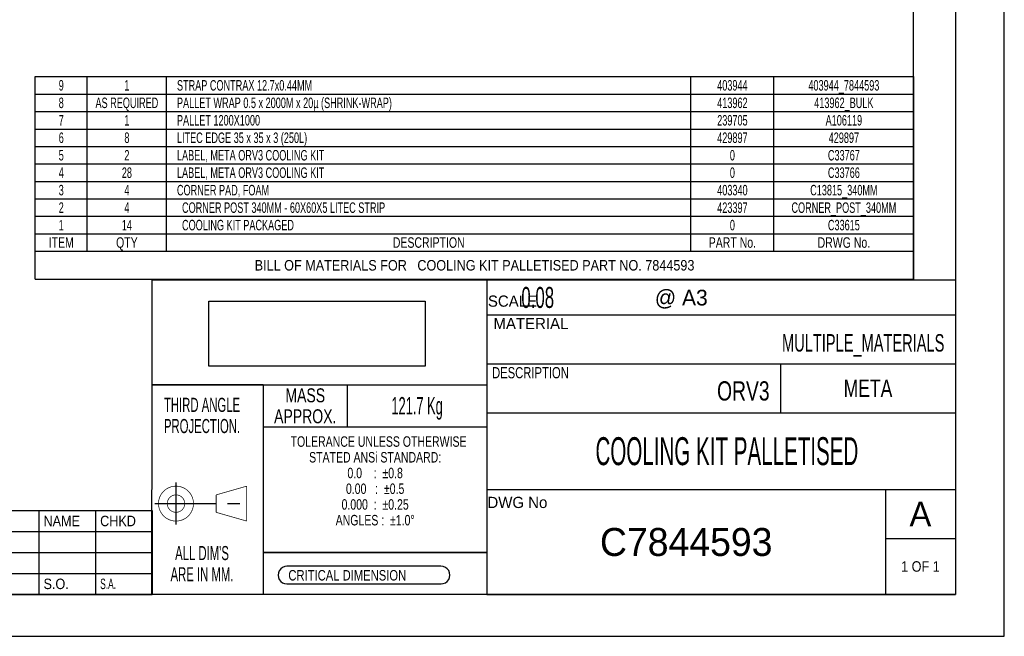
# Model space of a CAD drawing. Header units: millimetres. Extents: x 0 to 5600, y -1552 to 3960.
# Tile 72 of 199: x 3722 to 5600, y 0 to 1177. Entities that reach past the tile are written whole.
import ezdxf

# ---------------------------------------------------------------- set-up
doc = ezdxf.new("R2010")
doc.units = ezdxf.units.MM
doc.header["$LTSCALE"] = 308
doc.linetypes.add('CENTER', pattern=[0.6, 0.375, -0.075, 0.075, -0.075])
doc.layers.get('0').update_dxf_attribs({"linetype": 'CONTINUOUS'})
doc.styles.get("Standard").update_dxf_attribs({"font": 'txt', "width": 0.9})
doc.styles.add('TEXTSTYLE_10', font='cgomg.ttf')
doc.styles.add('TEXTSTYLE_2', font='txt')
doc.styles.add('TEXTSTYLE_3', font='txt', dxfattribs={"width": 0.75})
doc.styles.add('TEXTSTYLE_4', font='txt', dxfattribs={"width": 0.6})
doc.styles.add('TEXTSTYLE_5', font='txt', dxfattribs={"width": 0.8})
doc.styles.add('TEXTSTYLE_6', font='txt', dxfattribs={"width": 0.9})
doc.styles.add('TEXTSTYLE_7', font='txt', dxfattribs={"width": 0.65})
doc.styles.add('TEXTSTYLE_8', font='txt', dxfattribs={"width": 0.625})
doc.styles.add('TEXTSTYLE_9', font='txt', dxfattribs={"width": 0.55})
picture_1 = doc.add_image_def('image1.png', size_in_pixel=(2434, 734))

msp = doc.modelspace()

# ---------------------------------------------------------------- linework, layer by layer
at = {"color": 7, "linetype": 'Continuous'}
for p, q in [((5600, 0), (5600, 3960)), ((5426.7, 680), (5426.7, 3853.3)), ((5506.7, 3853.3), (5506.7, 80)), ((4613.3, 680), (4613.3, 80)), ((4186.7, 480), (3973.9, 480.2)), ((4186.7, 480), (4186.7, 80)), ((4613.3, 160), (4186.7, 160)), ((4525.5, 134), (4231.8, 133.7)), ((4231.8, 99.9), (4525.6, 99.9)), ((5506.7, 80), (80, 80)), ((0, 0), (5600, 0))]:
    msp.add_line(p, q, dxfattribs=at)
at = {"color": 2, "linetype": 'Continuous'}
for p, q in [((3751.8, 681.5), (3751.8, 1068.1)), ((3751.8, 1068.1), (5427.3, 1068.1)), ((3850.9, 734.8), (3850.9, 1068.1)), ((4002.2, 734.8), (4002.2, 1068.1)), ((5002.2, 734.8), (5002.2, 1068.1)), ((5160.7, 734.8), (5160.7, 1068.1)), ((5427.3, 681.5), (5427.3, 1068.1)), ((3751.8, 1034.8), (5427.3, 1034.8)), ((3751.8, 1001.5), (5427.3, 1001.5)), ((3751.8, 968.1), (5427.3, 968.1)), ((3751.8, 934.8), (5427.3, 934.8)), ((3751.8, 901.5), (5427.3, 901.5)), ((3751.8, 868.1), (5427.3, 868.1)), ((3751.8, 834.8), (5427.3, 834.8)), ((3751.8, 801.5), (5427.3, 801.5)), ((3751.8, 768.1), (5427.3, 768.1)), ((3751.8, 734.8), (5427.3, 734.8)), ((3751.8, 681.5), (5427.3, 681.5)), ((3974, 680), (4613.3, 680)), ((3974, 680), (3974, 480)), ((4613.3, 680), (5506.7, 680)), ((4613.3, 680), (4613.3, 80)), ((4613.3, 680), (4613.3, 480)), ((5506.7, 680), (5506.7, 80)), ((4613.3, 613.3), (5506.7, 613.3)), ((4613.3, 520), (5506.7, 520)), ((5173.3, 520), (5173.3, 426.7)), ((3973.8, 480.2), (3973.3, 80)), ((3974, 480), (4613.3, 480)), ((4186.7, 480), (4613.3, 480)), ((4186.7, 480), (4186.7, 160)), ((4346.7, 480), (4346.7, 400)), ((4613.3, 480), (4613.3, 160)), ((4613.3, 426.7), (5506.7, 426.7)), ((4186.7, 400), (4613.3, 400)), ((4613.3, 280), (5506.7, 280)), ((5373.3, 280), (5373.3, 80)), ((5373.3, 280), (5373.3, 133.3)), ((2995.9, 240.1), (3974.5, 240.1)), ((3758.5, 240.1), (3758.5, 80.1)), ((3866.5, 240.1), (3866.5, 80.1)), ((3974.5, 240.1), (3974.5, 80.1)), ((2995.9, 200.1), (3974.5, 200.1)), ((5373.3, 186.7), (5506.7, 186.7)), ((5373.3, 186.7), (5506.7, 186.7)), ((2995.9, 160.1), (3974.5, 160.1)), ((4186.7, 160), (4613.3, 160)), ((2995.9, 120.1), (3974.5, 120.1)), ((2995.9, 80.1), (3974.5, 80.1)), ((4613.3, 80), (5506.7, 80))]:
    msp.add_line(p, q, dxfattribs=at)
at = {"color": 7, "linetype": 'CENTER'}
for p, q in [((4020.1, 293.3), (4020.1, 213.3)), ((3980.1, 253.3), (4163.5, 253.3))]:
    msp.add_line(p, q, dxfattribs=at)
at = {"color": 2, "linetype": 'Continuous', "const_width": 1.33}
for points in [[(3986.8, 253.3, 1), (4053.5, 253.3, 1)], [(4003.5, 253.3, 1), (4036.8, 253.3, 1)]]:
    msp.add_lwpolyline(points, format="xyb", close=True, dxfattribs=at)
for points in [[(4096.8, 269.9), (4155.1, 286.6)], [(4155.1, 286.6), (4155.1, 219.9)], [(4096.8, 236.6), (4096.8, 269.9)], [(4155.1, 219.9), (4096.8, 236.6)]]:
    msp.add_lwpolyline(points, dxfattribs=at)
at = {"color": 7, "linetype": 'Continuous'}
for centre, radius, start, end in [((4231.8, 116.8), 16.9, 89.8424, 270), ((4525.6, 116.9), 17, 270, 90.0868)]:
    msp.add_arc(centre, radius, start, end, dxfattribs=at)

# ---------------------------------------------------------------- texts
at = {"color": 2, "linetype": 'Continuous', "line_spacing_factor": 0.9}
for s, insert, char_height, width, attachment_point, style in [('9', (3801.3, 1061.5), 20, 13, 2, 'TEXTSTYLE_7'), ('1', (3926.5, 1061.5), 20, 13, 2, 'TEXTSTYLE_7'), ('STRAP CONTRAX 12.7x0.44MM', (4022, 1061.5), 20, 325, 1, 'TEXTSTYLE_7'), ('403944', (5081.4, 1061.5), 20, 78, 2, 'TEXTSTYLE_7'), ('403944_7844593', (5294, 1061.5), 20, 182, 2, 'TEXTSTYLE_7'), ('8', (3801.3, 1028.1), 20, 13, 2, 'TEXTSTYLE_7'), ('AS REQUIRED', (3926.5, 1028.1), 20, 143, 2, 'TEXTSTYLE_7'), ('PALLET WRAP 0.5 x 2000M x 20µ (SHRINK-WRAP)', (4022, 1028.1), 20, 559, 1, 'TEXTSTYLE_7'), ('413962', (5081.4, 1028.1), 20, 78, 2, 'TEXTSTYLE_7'), ('413962_BULK', (5294, 1028.1), 20, 143, 2, 'TEXTSTYLE_7'), ('7', (3801.3, 994.8), 20, 13, 2, 'TEXTSTYLE_7'), ('1', (3926.5, 994.8), 20, 13, 2, 'TEXTSTYLE_7'), ('PALLET 1200X1000', (4022, 994.8), 20, 208, 1, 'TEXTSTYLE_7'), ('239705', (5081.4, 994.8), 20, 78, 2, 'TEXTSTYLE_7'), ('A106119', (5294, 994.8), 20, 91, 2, 'TEXTSTYLE_7'), ('6', (3801.3, 961.5), 20, 13, 2, 'TEXTSTYLE_7'), ('8', (3926.5, 961.5), 20, 13, 2, 'TEXTSTYLE_7'), ('LITEC EDGE 35 x 35 x 3 (250L)', (4022, 961.5), 20, 377, 1, 'TEXTSTYLE_7'), ('429897', (5081.4, 961.5), 20, 78, 2, 'TEXTSTYLE_7'), ('429897', (5294, 961.5), 20, 78, 2, 'TEXTSTYLE_7'), ('5', (3801.3, 928.1), 20, 13, 2, 'TEXTSTYLE_7'), ('2', (3926.5, 928.1), 20, 13, 2, 'TEXTSTYLE_7'), ('LABEL, META ORV3 COOLING KIT', (4022, 928.1), 20, 364, 1, 'TEXTSTYLE_7'), ('0', (5081.4, 928.1), 20, 13, 2, 'TEXTSTYLE_7'), ('C33767', (5294, 928.1), 20, 78, 2, 'TEXTSTYLE_7'), ('4', (3801.3, 894.8), 20, 13, 2, 'TEXTSTYLE_7'), ('28', (3926.5, 894.8), 20, 26, 2, 'TEXTSTYLE_7'), ('LABEL, META ORV3 COOLING KIT', (4022, 894.8), 20, 364, 1, 'TEXTSTYLE_7'), ('0', (5081.4, 894.8), 20, 13, 2, 'TEXTSTYLE_7'), ('C33766', (5294, 894.8), 20, 78, 2, 'TEXTSTYLE_7'), ('3', (3801.3, 861.5), 20, 13, 2, 'TEXTSTYLE_7'), ('4', (3926.5, 861.5), 20, 13, 2, 'TEXTSTYLE_7'), ('CORNER PAD, FOAM', (4022, 861.5), 20, 208, 1, 'TEXTSTYLE_7'), ('403340', (5081.4, 861.5), 20, 78, 2, 'TEXTSTYLE_7'), ('C13815_340MM', (5294, 861.5), 20, 156, 2, 'TEXTSTYLE_7'), ('2', (3801.3, 828.1), 20, 13, 2, 'TEXTSTYLE_7'), ('4', (3926.5, 828.1), 20, 13, 2, 'TEXTSTYLE_7'), ('  CORNER POST 340MM - 60X60X5 LITEC STRIP', (4022, 828.1), 20, 533, 1, 'TEXTSTYLE_7'), ('423397', (5081.4, 828.1), 20, 78, 2, 'TEXTSTYLE_7'), ('CORNER_POST_340MM', (5294, 828.1), 20, 221, 2, 'TEXTSTYLE_7'), ('1', (3801.3, 794.8), 20, 13, 2, 'TEXTSTYLE_7'), ('14', (3926.5, 794.8), 20, 26, 2, 'TEXTSTYLE_7'), ('  COOLING KIT PACKAGED', (4022, 794.8), 20, 286, 1, 'TEXTSTYLE_7'), ('0', (5081.4, 794.8), 20, 13, 2, 'TEXTSTYLE_7'), ('C33615', (5294, 794.8), 20, 78, 2, 'TEXTSTYLE_7'), ('ITEM', (3801.3, 761.5), 20, 60, 2, 'TEXTSTYLE_3'), ('QTY', (3926.5, 761.5), 20, 45, 2, 'TEXTSTYLE_3'), ('DESCRIPTION', (4502.2, 761.5), 20, 165, 2, 'TEXTSTYLE_3'), ('PART No.', (5081.4, 761.5), 20, 120, 2, 'TEXTSTYLE_3'), ('DRWG No.', (5294, 761.5), 20, 120, 2, 'TEXTSTYLE_3'), ('BILL OF MATERIALS FOR   COOLING KIT PALLETISED PART NO. 7844593 ', (4589.6, 718.1), 20, 1470, 2, 'TEXTSTYLE_6'), ('     0.08', (4634.3, 666.7), 40, 216, 1, 'TEXTSTYLE_4'), ('@ A3', (4933.4, 661.4), 30, 120, 1, 'TEXTSTYLE_2'), ('SCALE', (4615.1, 650.4), 21.36, 106.795, 1, 'TEXTSTYLE_2'), ('MATERIAL', (4625.7, 607.6), 21.36, 170.872, 1, 'TEXTSTYLE_2'), ('MULTIPLE_MATERIALS ', (5485.7, 576.7), 33.333, 395.833, 3, 'TEXTSTYLE_8'), ('DESCRIPTION', (4623, 513.8), 21.359, 176.212, 1, 'TEXTSTYLE_3'), ('META', (5340, 490), 33.33, 100, 2, 'TEXTSTYLE_3'), ('MASS\\PAPPROX.', (4266.7, 473.3), 26.67, 140, 2, 'TEXTSTYLE_3'), ('ORV3', (5152.3, 486.7), 36.67, 110, 3, 'TEXTSTYLE_3'), ("THIRD ANGLE\\PPROJECTION.\\P \\P \\P \\P \\P \\PALL DIM'S\\PARE IN MM.", (4069.8, 455.2), 26.933, 177.76, 2, 'TEXTSTYLE_4'), ('121.7 Kg', (4480, 456.7), 33.33, 146.667, 2, 'TEXTSTYLE_9'), (' \\H20.0;TOLERANCE UNLESS OTHERWISE \\PSTATED ANSi STANDARD:\\P0.0    :  \\fgdt;{\\fgdt;`}\\ftxt;0.8\\P0.00   :  \\fgdt;{\\fgdt;`}\\ftxt;0.5\\P0.000  :  \\fgdt;{\\fgdt;`}\\ftxt;0.25\\PANGLES :  \\fgdt;{\\fgdt;`}\\ftxt;1.0\\fgdt;{\\fgdt;~}', (4400, 381.7), 46.667, 440, 2, 'TEXTSTYLE_3'), ('  COOLING KIT PALLETISED', (5060, 380), 53.333, 704, 2, 'TEXTSTYLE_9'), ('DWG No', (4614.2, 266.2), 21.36, 128.154, 1, 'TEXTSTYLE_2'), ('A', (5440, 256.7), 46.7, 45.391, 2, 'TEXTSTYLE_10'), ('C7844593', (4993.3, 206.7), 53.33, 426.667, 2, 'TEXTSTYLE_2'), ('CRITICAL DIMENSION', (4234.5, 126.5), 20, 288, 1, 'TEXTSTYLE_5'), ('S.A. ', (3875.5, 110.1), 20, 60, 1, 'TEXTSTYLE_4')]:
    msp.add_mtext(s, dxfattribs=dict(at, insert=insert, char_height=char_height, width=width, attachment_point=attachment_point, style=style))
at = {"color": 2, "linetype": 'Continuous', "char_height": 20, "line_spacing_factor": 0.9}
for s, insert, width, attachment_point in [('NAME', (3767.5, 230.1), 72, 1), ('CHKD', (3875.5, 230.1), 72, 1), ('1 OF 1', (5440, 143.3), 108, 2), ('S.O.', (3767.5, 110.1), 72, 1)]:
    msp.add_mtext(s, dxfattribs=dict(at, insert=insert, width=width, attachment_point=attachment_point))

# ---------------------------------------------------------------- pictures from other files: only their frames are drawn
at = {"color": 7, "linetype": 'Continuous'}
image = msp.add_image(picture_1, insert=(4082.9, 515.3), size_in_units=(412.2, 124.3), dxfattribs=at)
image.dxf.flags = 11

doc.saveas('drawing.dxf')
